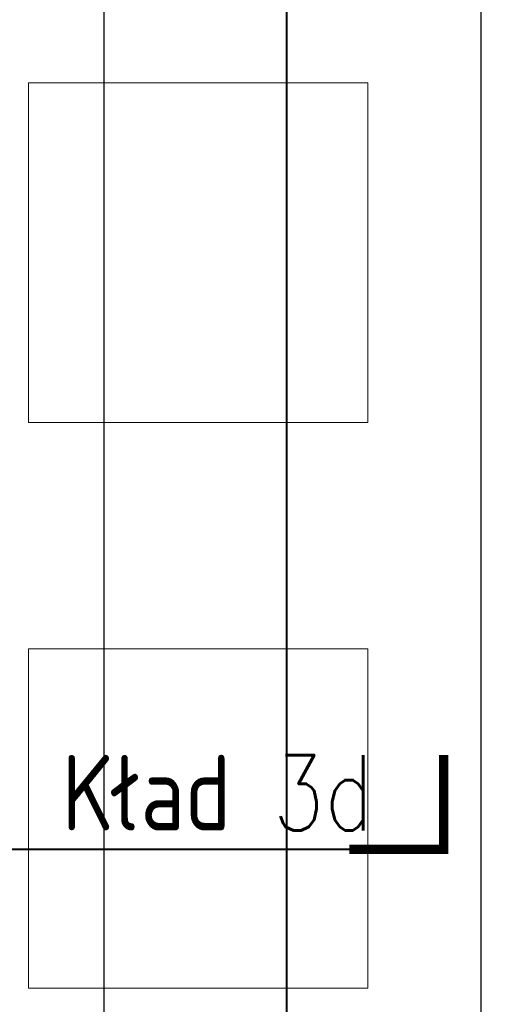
# Model space of a CAD drawing. Header units: centimetres. Extents: x -228435 to 111511, y -89367 to 428125.
# Tile 67 of 216: x -21987 to -19507, y 35515 to 40735. Entities that reach past the tile are written whole.
import ezdxf

# ---------------------------------------------------------------- set-up
doc = ezdxf.new("R2010")
doc.units = ezdxf.units.CM
doc.header["$LTSCALE"] = 50
doc.linetypes.add('HIDDEN2', pattern=[4.7625, 3.175, -1.5875])
doc.linetypes.add('HIDDENX2', pattern=[19.05, 12.7, -6.35])
for name, color, linetype in [('ARCH_INFO_KŁADY ŚCIAN', 8, 'HIDDEN2'), ('ARCH_INFO_OPISY', 8, 'Continuous'), ('ARCH_WYKŁADZINA', 8, 'Continuous')]:
    doc.layers.add(name, color=color, linetype=linetype)
doc.layers.add('ARCH_SUFITY_PODWIESZANE', color=8, linetype='HIDDENX2', lineweight=9)
doc.styles.add('ROMANS-50-CM', font='romans.shx', dxfattribs={"width": 0.8, "height": 10})
doc.dimstyles.new('ISO-25', dxfattribs={"dimtxt": 2.5, "dimasz": 2.5, "dimexe": 1.25, "dimexo": 0.625, "dimtad": 1, "dimtxsty": 'Standard', "dimcen": 2.5, "dimadec": 0, "dimazin": 0, "dimtfac": 1, "dimtmove": 0, "dimatfit": 3, "dimfxl": 0, "dimarcsym": 0})

# ---------------------------------------------------------------- blocks, each defined once
blk = doc.blocks.new('SU Lampy kwadratowe +0')
at = {"layer": 'ARCH_SUFITY_PODWIESZANE', "ltscale": 2.5}
for points in [[(9920, 8540), (10100, 8540), (10100, 8360), (9920, 8360)], [(9920, 8240), (10100, 8240), (10100, 8060), (9920, 8060)]]:
    blk.add_lwpolyline(points, close=True, dxfattribs=at)
blk = doc.blocks.new('Linie kładów 0')
at = {"layer": 'ARCH_INFO_KŁADY ŚCIAN', "ltscale": 10, "const_width": 1}
for points in [[(10056.93, 5618.71), (10056.93, 11674.11)], [(6335.35, 8133.67), (10090.19, 8133.67)]]:
    blk.add_lwpolyline(points, dxfattribs=at)
at = {"layer": 'ARCH_INFO_KŁADY ŚCIAN', "linetype": 'Continuous', "const_width": 5}
blk.add_lwpolyline([(10140.19, 8183.67), (10140.19, 8133.67), (10090.19, 8133.67)], dxfattribs=at)
at = {"layer": 'ARCH_INFO_KŁADY ŚCIAN', "insert": (9937.64, 8183.67), "char_height": 40, "width": 626.5327, "attachment_point": 1, "style": 'ROMANS-50-CM'}
blk.add_mtext('Kład 3d', dxfattribs=at)

msp = doc.modelspace()

# ---------------------------------------------------------------- linework, layer by layer
at = {"layer": 'ARCH_WYKŁADZINA', "linetype": 'Continuous', "lineweight": -3}
for p, q in [((-21540, 68500, 630), (-21540, 17000, 630)), ((-19540, 19000, 630), (-19540, 68500, 630))]:
    msp.add_line(p, q, dxfattribs=at)

# ---------------------------------------------------------------- block references
at = {"layer": 'ARCH_INFO_KŁADY ŚCIAN', "xscale": 10, "yscale": 10, "zscale": 10}
msp.add_blockref('Linie kładów 0', (-121140, -45000, 630), dxfattribs=at)
at = {"layer": 'ARCH_SUFITY_PODWIESZANE', "ltscale": 2.5, "xscale": 10, "yscale": 10, "zscale": 10}
msp.add_blockref('SU Lampy kwadratowe +0', (-121140, -45000, -5670), dxfattribs=at)

# ---------------------------------------------------------------- leaders
at = {"layer": 'ARCH_INFO_OPISY'}
msp.add_leader([(-22169.98389, 40727.33174, 630), (-21873.01512, 40986.62409, 630), (-20567.28452, 40986.62409, 630)], dimstyle='ISO-25', override={"dimscale": 5, "dimasz": 2, "dimtad": 0, "dimldrblk": 'Dot'}, dxfattribs=at)

doc.saveas('drawing.dxf')
